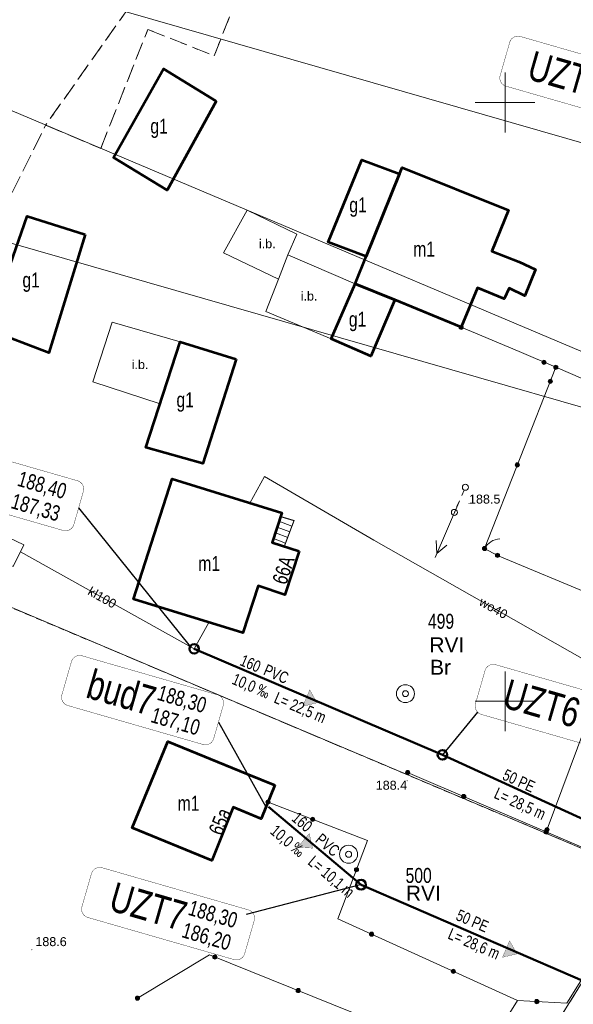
# Model space of a CAD drawing. Header units: metres. Extents: x 7482748 to 7484637, y 5684406 to 5687014.
# Tile 20 of 180: x 7482959 to 7483006, y 5684825 to 5684907. Entities that reach past the tile are written whole.
import ezdxf
from ezdxf.enums import TextEntityAlignment as Align
from ezdxf.lldxf.tags import DXFTag

# ---------------------------------------------------------------- set-up
doc = ezdxf.new("R2010")
doc.units = ezdxf.units.M
doc.header["$MEASUREMENT"] = 0
for name, pattern in [('1', [1.5, 1, -0.5]), ('l217_500', [2, 1.5, -0.5]), ('l218_500', [1, 0.5, -0.5])]:
    doc.linetypes.add(name, pattern=pattern)
for name, color, linetype, lineweight in [('.ks tłoczny', 104, 'Continuous', 50), ('_Dzialki', 7, 'Continuous', 0), ('_Dzialki_opis', 7, 'Continuous', 0), ('_Kontury', 7, 'Continuous', 0), ('_Kontury_opis', 7, 'Continuous', 0), ('_Podzial_sekcyjny_krzyze', 7, '1', 13), ('_Uzytki', 7, 'Continuous', 0), ('_Uzytki_opis', 7, 'Continuous', 0), ('BUIB12_03', 7, 'Continuous', 13), ('EGB_Adres', 7, 'Continuous', 0), ('EGB_Budynek', 7, 'Continuous', 0), ('EGB_Budynek_opis', 7, 'Continuous', 0), ('EGB_ObiektTrwaleZwiazanyZBudynk', 7, 'Continuous', 0), ('EGBE_L_3', 7, 'Continuous', 0), ('GES__SUSM05_01L', 7, 'Continuous', 13), ('GES__SUUS07_1_O', 7, 'Continuous', 13), ('GES__SUUS13_P', 7, 'Continuous', 13), ('KTOK02', 7, 'KTOK02_500', 13), ('KTOK04', 7, 'KTOK04L_500', 13), ('KTOK05_01', 7, 'Continuous', 13), ('RTPW01_P', 7, 'Continuous', 0), ('SUPE_L_3', 1, 'Continuous', 13)]:
    doc.layers.add(name, color=color, linetype=linetype, lineweight=lineweight)
for name, color, linetype, lineweight, true_color in [('.przyłącza', 32, 'Continuous', 50, 0xbd5e00), ('GES__SUPK_01_pL', 7, 'Continuous', 13, 0x803300), ('GES__SUPW_01_pL', 5, 'Continuous', 13, 0x0000ff)]:
    doc.layers.add(name, color=color, linetype=linetype, lineweight=lineweight, true_color=true_color)
doc.layers.add('_ramki_nieplotowane', color=7, linetype='Continuous', lineweight=0, plot=False)
doc.layers.add('BUIB12_01_T', color=7, linetype='Continuous', lineweight=13, transparency=0.25)
doc.layers.add('RTPW01_G', color=7, linetype='Continuous', lineweight=13, transparency=0.25)
doc.layers.add('GES__SUPK_01_pT', color=7, linetype='Continuous', lineweight=13, true_color=0x803300, transparency=0.25)
doc.layers.add('GES__SUPW_01_pT', color=5, linetype='Continuous', lineweight=13, true_color=0x0000ff, transparency=0.25)
doc.layers.add('IS_kanalizacja_sanitarna', color=7, linetype='SOLID', true_color=0x000000)
doc.layers.add('IS_Opisy_działek_Net', color=7, linetype='SOLID', true_color=0x000000)
doc.layers.add('IS_Węzeł_sieci_kanalizacyjnej_-_opisy', color=7, linetype='Continuous')
doc.styles.get("Standard").update_dxf_attribs({"font": 'simplex.shx', "width": 0.75})
doc.styles.add('STYL_ARIAL', font='simplex.shx', dxfattribs={"width": 0.75, "oblique": 0.1})
doc.styles.add('Style-Arial', font='arial.ttf')
doc.linetypes.add('KTOK02_500', pattern='A,0.5,[117,IS_LineDef.shx,S=0.01,R=0,X=0,Y=0],0.5', length=1)
doc.linetypes.add('KTOK04L_500', pattern='A,0,[119,IS_LineDef.shx,S=0.01,R=0,X=0,Y=0],1', length=1)
tags = doc.linetypes.add('SOLID', pattern=[10, 10, 0]).pattern_tags.tags
tags[6:7] = [DXFTag(74, 4), DXFTag(75, 0), DXFTag(340, '0'), DXFTag(46, 0.0), DXFTag(50, 0.0), DXFTag(44, 0.0), DXFTag(45, 0.0)]
tags[4:5] = [DXFTag(74, 4), DXFTag(75, 0), DXFTag(340, '0'), DXFTag(46, 0.0), DXFTag(50, 0.0), DXFTag(44, 0.0), DXFTag(45, 0.0)]

# ---------------------------------------------------------------- blocks, each defined once
blk = doc.blocks.new('RTPW01')
at = {"layer": 'RTPW01_P', "linetype": 'Continuous', "lineweight": 0}
h = blk.add_hatch(color=256, dxfattribs=at)
edge = h.paths.add_edge_path()
edge.add_arc((0, 0), 0.045, 0, 360)
blk = doc.blocks.new('SUUS13')
at = {"layer": 'GES__SUUS13_P', "linetype": 'Continuous', "lineweight": 13}
for radius in [0.75, 0.25]:
    blk.add_circle((0, 0), radius, dxfattribs=at)

msp = doc.modelspace()

# ---------------------------------------------------------------- hatches: boundary and pattern name
at = {"layer": 'IS_kanalizacja_sanitarna', "linetype": 'Continuous', "ltscale": 0.01}
for points in [[(7482984.30423, 5684849.8788), (7482983.67948, 5684850.96148), (7482983.08993, 5684849.58219)], [(7482983.92501, 5684837.74171), (7482983.64388, 5684838.95969), (7482982.67703, 5684837.81286)], [(7483000.99883, 5684828.91456), (7483000.37968, 5684830.00044), (7482999.78302, 5684828.62422)]]:
    msp.add_hatch(color=256, dxfattribs=at).paths.add_polyline_path(points)
at = {"layer": 'KTOK05_01', "linetype": 'Continuous', "lineweight": 13}
h = msp.add_hatch(color=256, dxfattribs=at)
edge = h.paths.add_edge_path()
edge.add_arc((7482996.34, 5684881.23), 0.175, 0, 360)
h = msp.add_hatch(color=256, dxfattribs=at)
edge = h.paths.add_edge_path()
edge.add_arc((7483003.24983, 5684878.3139), 0.175, 0, 360)
h = msp.add_hatch(color=256, dxfattribs=at)
edge = h.paths.add_edge_path()
edge.add_arc((7483004.24, 5684877.89), 0.175, 0, 360)
h = msp.add_hatch(color=256, dxfattribs=at)
edge = h.paths.add_edge_path()
edge.add_arc((7483004.24, 5684877.89), 0.175, 0, 360)
h = msp.add_hatch(color=256, dxfattribs=at)
edge = h.paths.add_edge_path()
edge.add_arc((7483004.24, 5684877.89), 0.175, 0, 360)
h = msp.add_hatch(color=256, dxfattribs=at)
edge = h.paths.add_edge_path()
edge.add_arc((7483003.77964, 5684876.71937), 0.175, 0, 360)
h = msp.add_hatch(color=256, dxfattribs=at)
edge = h.paths.add_edge_path()
edge.add_arc((7483001.03482, 5684869.73968), 0.175, 0, 360)
h = msp.add_hatch(color=256, dxfattribs=at)
edge = h.paths.add_edge_path()
edge.add_arc((7482998.29, 5684862.76), 0.175, 0, 360)
h = msp.add_hatch(color=256, dxfattribs=at)
edge = h.paths.add_edge_path()
edge.add_arc((7482999.37, 5684862.19), 0.175, 0, 360)
h = msp.add_hatch(color=256, dxfattribs=at)
edge = h.paths.add_edge_path()
edge.add_arc((7482991.86, 5684844.06), 0.175, 0, 360)
h = msp.add_hatch(color=256, dxfattribs=at)
edge = h.paths.add_edge_path()
edge.add_arc((7482996.54795, 5684842.04799), 0.175, 0, 360)
h = msp.add_hatch(color=256, dxfattribs=at)
edge = h.paths.add_edge_path()
edge.add_arc((7482980.2, 5684841.59), 0.175, 0, 360)
h = msp.add_hatch(color=256, dxfattribs=at)
edge = h.paths.add_edge_path()
edge.add_arc((7482983.92901, 5684840.14507), 0.175, 0, 360)
h = msp.add_hatch(color=256, dxfattribs=at)
edge = h.paths.add_edge_path()
edge.add_arc((7483003.50998, 5684839.27728), 0.175, 0, 360)
h = msp.add_hatch(color=256, dxfattribs=at)
edge = h.paths.add_edge_path()
edge.add_arc((7483003.44, 5684839.09), 0.175, 0, 360)
h = msp.add_hatch(color=256, dxfattribs=at)
edge = h.paths.add_edge_path()
edge.add_arc((7483003.44, 5684839.09), 0.175, 0, 360)
h = msp.add_hatch(color=256, dxfattribs=at)
edge = h.paths.add_edge_path()
edge.add_arc((7483003.44, 5684839.09), 0.175, 0, 360)
h = msp.add_hatch(color=256, dxfattribs=at)
edge = h.paths.add_edge_path()
edge.add_arc((7482987.59146, 5684835.95143), 0.175, 0, 360)
h = msp.add_hatch(color=256, dxfattribs=at)
edge = h.paths.add_edge_path()
edge.add_arc((7482988.85419, 5684830.55679), 0.175, 0, 360)
h = msp.add_hatch(color=256, dxfattribs=at)
edge = h.paths.add_edge_path()
edge.add_arc((7482975.75786, 5684828.6538), 0.175, 0, 360)
h = msp.add_hatch(color=256, dxfattribs=at)
edge = h.paths.add_edge_path()
edge.add_arc((7482995.68241, 5684827.4543), 0.175, 0, 360)
h = msp.add_hatch(color=256, dxfattribs=at)
edge = h.paths.add_edge_path()
edge.add_arc((7482982.71565, 5684825.85394), 0.175, 0, 360)
h = msp.add_hatch(color=256, dxfattribs=at)
edge = h.paths.add_edge_path()
edge.add_arc((7482969.29, 5684825.22), 0.175, 0, 360)
h = msp.add_hatch(color=256, dxfattribs=at)
edge = h.paths.add_edge_path()
edge.add_arc((7483002.6528, 5684824.92997), 0.175, 0, 360)

# ---------------------------------------------------------------- linework, layer by layer
at = {"layer": '.ks tłoczny', "linetype": 'Continuous'}
for points in [[(7483012.22717, 5684837.54633), (7482994.77031, 5684845.5307)], [(7482987.96978, 5684834.69076), (7483005.47309, 5684827.11556)]]:
    msp.add_lwpolyline(points, dxfattribs=at)
at = {"layer": '.ks tłoczny', "color": 111, "linetype": 'Continuous', "true_color": 0x70ffb8}
msp.add_lwpolyline([(7483014.24865, 5684823.31761), (7483005.47309, 5684827.11556)], dxfattribs=at)
at = {"layer": '.ks tłoczny', "linetype": 'Continuous'}
for centre in [(7482994.77031, 5684845.5307), (7482987.96978, 5684834.69076)]:
    msp.add_circle(centre, 0.4, dxfattribs=at)
at = {"layer": '.przyłącza', "linetype": 'Continuous'}
for points in [[(7482994.77031, 5684845.5307), (7482974.03, 5684854.38), (7482974.03, 5684854.38)], [(7482987.96978, 5684834.69076), (7482980.24245, 5684841.19691)]]:
    msp.add_lwpolyline(points, dxfattribs=at)
msp.add_circle((7482974.03, 5684854.38), 0.4, dxfattribs=at)
at = {"layer": '_Dzialki', "color": 96, "linetype": 'Continuous', "true_color": 0x008000, "flags": 128}
for points in [[(7483030.25, 5684869.14), (7482954.84, 5684900.97)], [(7483011.97, 5684835.37), (7482942.57, 5684864.67)], [(7483001.22, 5684818.18), (7483011.97, 5684835.37)]]:
    msp.add_lwpolyline(points, dxfattribs=at)
at = {"layer": '_Kontury', "color": 96, "linetype": 'l217_500', "true_color": 0x008000, "flags": 128}
for points in [[(7482974.43, 5684916.2), (7482961.62, 5684898.11)], [(7482975.7, 5684903.9), (7482979.73, 5684914.08)], [(7482966.22, 5684896.16), (7482970.16, 5684906.1)], [(7482970.16, 5684906.1), (7482975.7, 5684903.9)], [(7482944.58, 5684863.82), (7482961.62, 5684898.11)], [(7482961.62, 5684898.11), (7482966.22, 5684896.16)], [(7482951.8, 5684860.77), (7483011.97, 5684835.37)], [(7483001.22, 5684818.18), (7483011.97, 5684835.37)]]:
    msp.add_lwpolyline(points, dxfattribs=at)
at = {"layer": '_Podzial_sekcyjny_krzyze', "linetype": 'Continuous'}
for p, q in [((7483000, 5684897.5), (7483000, 5684902.5)), ((7482997.5, 5684900), (7483002.5, 5684900)), ((7483000, 5684847.5), (7483000, 5684852.5)), ((7482997.5, 5684850), (7483002.5, 5684850))]:
    msp.add_line(p, q, dxfattribs=at)
at = {"layer": '_ramki_nieplotowane', "color": 3, "linetype": 'Continuous', "lineweight": 0, "flags": 128}
for points in [[(7482859.59, 5684916.76), (7483145.04, 5684834.73), (7483261.18, 5685238.87), (7482975.72, 5685320.9), (7482859.59, 5684916.76)], [(7482815.36, 5684514.04), (7483100.82, 5684432.01), (7483216.95, 5684836.15), (7482931.5, 5684918.18), (7482815.36, 5684514.04)]]:
    msp.add_lwpolyline(points, close=True, dxfattribs=at)
at = {"layer": '_Uzytki', "color": 96, "linetype": 'l218_500', "true_color": 0x008000, "flags": 128}
for points in [[(7482974.43, 5684916.2), (7482961.62, 5684898.11)], [(7482975.7, 5684903.9), (7482979.73, 5684914.08)], [(7482966.22, 5684896.16), (7482970.16, 5684906.1)], [(7482970.16, 5684906.1), (7482975.7, 5684903.9)], [(7482944.58, 5684863.82), (7482961.62, 5684898.11)], [(7482961.62, 5684898.11), (7482966.22, 5684896.16)], [(7483011.97, 5684835.37), (7482951.8, 5684860.77)], [(7483001.22, 5684818.18), (7483011.97, 5684835.37)]]:
    msp.add_lwpolyline(points, dxfattribs=at)
at = {"layer": 'BUIB12_03', "linetype": 'Continuous', "lineweight": 13, "flags": 128}
for points in [[(7482978.46, 5684891.02), (7482976.48, 5684887.44), (7482981.06, 5684885.24), (7482981.84, 5684887.29), (7482982.61, 5684889.01), (7482978.46, 5684891.02)], [(7482987.49, 5684884.87), (7482981.84, 5684887.29), (7482981.06, 5684885.24), (7482980.01, 5684882.54), (7482985.46, 5684880.26), (7482987.49, 5684884.87)], [(7482967.19, 5684881.67), (7482965.57, 5684876.68), (7482971.18, 5684874.85), (7482972.86, 5684880.01), (7482967.19, 5684881.67)]]:
    msp.add_lwpolyline(points, close=True, dxfattribs=at)
at = {"layer": 'EGB_Budynek', "color": 7, "linetype": 'Continuous', "lineweight": 53, "flags": 128}
for points in [[(7482975.88, 5684900.1), (7482971.76, 5684892.69), (7482967.29, 5684895.42), (7482971.47, 5684902.82), (7482975.88, 5684900.1)], [(7482991.18, 5684894.04), (7482988.41, 5684887.13), (7482985.23, 5684888.33), (7482988.04, 5684895.21), (7482991.18, 5684894.04)], [(7483001.17, 5684886.69), (7483002.54, 5684886.06), (7483001.64, 5684883.86), (7483000.35, 5684884.5), (7482999.93, 5684883.62), (7482997.7, 5684884.53), (7482996.34, 5684881.23), (7482990.8, 5684883.51), (7482987.49, 5684884.87), (7482988.41, 5684887.13), (7482991.18, 5684894.04), (7482991.4, 5684894.58), (7483000.29, 5684891.01), (7482998.91, 5684887.6), (7483001.17, 5684886.69)], [(7482964.92, 5684888.97), (7482961.9, 5684879.1), (7482956.75, 5684881.05), (7482960.08, 5684890.52), (7482964.92, 5684888.97)], [(7482987.49, 5684884.87), (7482990.8, 5684883.51), (7482988.79, 5684878.82), (7482985.46, 5684880.26), (7482987.49, 5684884.87)], [(7482977.53, 5684878.56), (7482974.75, 5684869.85), (7482969.99, 5684871.2), (7482972.86, 5684880.01), (7482977.53, 5684878.56)], [(7482982.8, 5684862.54), (7482981.61, 5684858.9), (7482979.37, 5684859.63), (7482978.1, 5684855.71), (7482968.95, 5684858.53), (7482972.2, 5684868.57), (7482981.34, 5684865.73), (7482980.55, 5684863.27), (7482982.8, 5684862.54)], [(7482980.77, 5684842.99), (7482979.63, 5684840.2), (7482977.3, 5684841.15), (7482975.5, 5684836.71), (7482968.85, 5684839.45), (7482971.84, 5684846.65), (7482978.44, 5684843.94), (7482980.77, 5684842.99)]]:
    msp.add_lwpolyline(points, dxfattribs=at)
at = {"layer": 'EGB_ObiektTrwaleZwiazanyZBudynk', "color": 7, "linetype": 'Continuous', "const_width": 0.09, "flags": 128}
msp.add_lwpolyline([(7482982.37, 5684865.09), (7482981.24, 5684865.43), (7482980.55, 5684863.27), (7482981.56, 5684862.94), (7482982.37, 5684865.09)], dxfattribs=at)
at = {"layer": 'EGBE_L_3', "linetype": 'Continuous', "lineweight": 0}
for p, q in [((7482980.55, 5684863.27), (7482981.24, 5684865.43)), ((7482981.24, 5684865.43), (7482982.37, 5684865.09)), ((7482982.37, 5684865.09), (7482981.56, 5684862.94)), ((7482980.55, 5684863.27), (7482981.56, 5684862.94))]:
    msp.add_line(p, q, dxfattribs=at)
at = {"layer": 'EGBE_L_3', "linetype": 'Continuous'}
for p, q in [((7482982.19, 5684864.62), (7482981.11, 5684865.03)), ((7482982.02, 5684864.15), (7482980.96, 5684864.55)), ((7482981.66, 5684863.22), (7482980.66, 5684863.6)), ((7482981.84, 5684863.69), (7482980.81, 5684864.08))]:
    msp.add_line(p, q, dxfattribs=at)
msp.add_point((7482982.37, 5684865.09), dxfattribs=at)
at = {"layer": 'GES__SUPK_01_pL', "linetype": 'Continuous', "lineweight": 13, "flags": 128}
msp.add_lwpolyline([(7482959.51, 5684862.49), (7482974.03, 5684854.38), (7482975.26, 5684856.58)], dxfattribs=at)
at = {"layer": 'GES__SUPW_01_pL', "linetype": 'Continuous', "lineweight": 13, "flags": 128}
msp.add_lwpolyline([(7483020.28, 5684846.97), (7483007.66, 5684852.89), (7482989.04, 5684863.45), (7482979.9, 5684868.77), (7482978.69, 5684866.55)], dxfattribs=at)
at = {"layer": 'GES__SUSM05_01L', "linetype": 'Continuous', "lineweight": 13}
for p, q in [((7482996.59, 5684867.64), (7482996.39, 5684867.18)), ((7482996.19, 5684866.73), (7482995.98, 5684866.27)), ((7482995.78, 5684865.81), (7482995.77, 5684865.78))]:
    msp.add_line(p, q, dxfattribs=at)
for centre in [(7482996.69, 5684867.87), (7482995.77, 5684865.78)]:
    msp.add_circle(centre, 0.25, dxfattribs=at)
at = {"layer": 'GES__SUUS07_1_O', "linetype": 'Continuous', "lineweight": 13, "flags": 128}
msp.add_lwpolyline([(7482957.98, 5684863.94), (7482959.79, 5684863.06), (7482958.92, 5684861.26), (7482957.12, 5684862.14), (7482957.98, 5684863.94)], close=True, dxfattribs=at)
at = {"layer": 'IS_kanalizacja_sanitarna', "linetype": 'Continuous', "ltscale": 0.01, "const_width": 0.02}
for points in [[(7482984.30423, 5684849.8788), (7482983.67948, 5684850.96148), (7482983.08993, 5684849.58219), (7482984.30423, 5684849.8788)], [(7482983.92501, 5684837.74171), (7482983.64388, 5684838.95969), (7482982.67703, 5684837.81286), (7482983.92501, 5684837.74171)], [(7483000.99883, 5684828.91456), (7483000.37968, 5684830.00044), (7482999.78302, 5684828.62422), (7483000.99883, 5684828.91456)]]:
    msp.add_lwpolyline(points, dxfattribs=at)
at = {"layer": 'IS_Węzeł_sieci_kanalizacyjnej_-_opisy', "color": 18, "linetype": 'SOLID', "ltscale": 0.01, "true_color": 0x000000, "const_width": 0.03}
for points in [[(7483000.08502, 5684901.363), (7483012.2989, 5684897.84654, 0.414214), (7483013.18999, 5684898.33924), (7483013.9868, 5684901.10682, 0.414214), (7483013.4941, 5684901.99792), (7483001.28023, 5684905.51437, 0.414214), (7483000.38913, 5684905.02167), (7482999.59233, 5684902.25409, 0.414214), (7483000.08502, 5684901.363)], [(7482952.86963, 5684867.20746), (7482963.08469, 5684864.26647, 0.414214), (7482963.97579, 5684864.75917), (7482964.77259, 5684867.52675, 0.414214), (7482964.2799, 5684868.41785), (7482954.06483, 5684871.35883, 0.414214), (7482953.17374, 5684870.86613), (7482952.37693, 5684868.09855, 0.414214), (7482952.86963, 5684867.20746)], [(7482963.46829, 5684849.65091), (7482974.76924, 5684846.39729, 0.414214), (7482975.66034, 5684846.88998), (7482976.45714, 5684849.65756, 0.414214), (7482975.96445, 5684850.54866), (7482964.6635, 5684853.80228, 0.414214), (7482963.7724, 5684853.30958), (7482962.97559, 5684850.542, 0.414214), (7482963.46829, 5684849.65091)], [(7482998.02359, 5684848.90772), (7483010.23746, 5684845.39127, 0.414214), (7483011.12856, 5684845.88396), (7483011.92537, 5684848.65154, 0.414214), (7483011.43267, 5684849.54264), (7482999.2188, 5684853.05909, 0.414214), (7482998.3277, 5684852.5664), (7482997.5309, 5684849.79882, 0.414214), (7482998.02359, 5684848.90772)], [(7482965.14367, 5684831.95427), (7482977.35754, 5684828.43781, 0.414214), (7482978.24864, 5684828.93051), (7482979.04544, 5684831.69809, 0.414214), (7482978.55275, 5684832.58919), (7482966.33888, 5684836.10564, 0.414214), (7482965.44778, 5684835.61294), (7482964.65098, 5684832.84536, 0.414214), (7482965.14367, 5684831.95427)]]:
    msp.add_lwpolyline(points, format="xyb", dxfattribs=at)
at = {"layer": 'IS_Węzeł_sieci_kanalizacyjnej_-_opisy', "color": 18, "linetype": 'SOLID', "ltscale": 0.01, "true_color": 0x000000}
for points in [[(7482964.37419, 5684866.14296), (7482973.68078, 5684854.57505)], [(7482997.71015, 5684849.09405), (7482994.77031, 5684845.5307)], [(7482976.05874, 5684848.27377), (7482980.02932, 5684841.17728)], [(7482978.3905, 5684832.21668), (7482987.93114, 5684834.70748)]]:
    msp.add_lwpolyline(points, dxfattribs=at)
at = {"layer": 'KTOK02', "linetype": 'Continuous', "lineweight": 13}
msp.add_line((7482997.76, 5684819.8), (7483001.04, 5684825.02), dxfattribs=at)
at = {"layer": 'KTOK04', "linetype": 'Continuous', "lineweight": 13}
msp.add_line((7482998.29, 5684862.76), (7482999.37, 5684862.19), dxfattribs=at)
msp.add_arc((7482999.62, 5684862.06), 1.5, 92.18, 152.18, dxfattribs=at)
at = {"layer": 'KTOK05_01', "linetype": 'Continuous', "lineweight": 13}
for p, q in [((7482998.29, 5684862.76), (7483004.24, 5684877.89)), ((7483004.24, 5684877.89), (7483013.17, 5684874.09)), ((7482999.37, 5684862.19), (7483018.44, 5684854.19)), ((7483003.44, 5684839.09), (7482991.86, 5684844.06))]:
    msp.add_line(p, q, dxfattribs=at)
at = {"layer": 'KTOK05_01', "linetype": 'Continuous', "lineweight": 13, "flags": 128}
for points in [[(7482996.34, 5684881.23), (7483001.18, 5684879.2), (7483004.24, 5684877.89)], [(7483016.47, 5684849.39), (7483015.63, 5684848.39), (7483008.07, 5684851.48), (7483003.44, 5684839.09)], [(7483016.47, 5684849.39), (7483019.19, 5684847.88), (7483012.12, 5684835.29), (7483011.26, 5684835.73), (7483003.44, 5684839.09)], [(7483011.78, 5684835.38), (7483005.16, 5684824.79), (7483001.04, 5684825.02), (7482986.03, 5684831.84), (7482988.51, 5684838.37), (7482980.2, 5684841.59)], [(7482969.29, 5684825.22), (7482975.32, 5684828.83), (7482997.76, 5684819.8), (7483000.12, 5684817.08), (7482983.78, 5684797.66), (7482981.75, 5684795.81), (7482944.4, 5684811.97)]]:
    msp.add_lwpolyline(points, dxfattribs=at)
at = {"layer": 'KTOK05_01', "linetype": 'Continuous', "lineweight": 13}
for centre in [(7482996.34, 5684881.23), (7483003.25, 5684878.31), (7483004.24, 5684877.89), (7483004.24, 5684877.89), (7483004.24, 5684877.89), (7483003.78, 5684876.72), (7483001.03, 5684869.74), (7482998.29, 5684862.76), (7482999.37, 5684862.19), (7482991.86, 5684844.06), (7482996.55, 5684842.05), (7482980.2, 5684841.59), (7482983.93, 5684840.15), (7483003.51, 5684839.28), (7483003.44, 5684839.09), (7483003.44, 5684839.09), (7483003.44, 5684839.09), (7482987.59, 5684835.95), (7482988.85, 5684830.56), (7482975.76, 5684828.65), (7482995.68, 5684827.45), (7482982.72, 5684825.85), (7482969.29, 5684825.22), (7483002.65, 5684824.93)]:
    msp.add_circle(centre, 0.175, dxfattribs=at)
at = {"layer": 'SUPE_L_3', "linetype": 'Continuous'}
for p, q in [((7482994.16, 5684862), (7482996.13, 5684866.6)), ((7482994.3, 5684862.33), (7482994.24, 5684863.44)), ((7482994.3, 5684862.33), (7482995.15, 5684863.05))]:
    msp.add_line(p, q, dxfattribs=at)

# ---------------------------------------------------------------- block references
at = {"layer": 'GES__SUUS13_P', "linetype": 'Continuous', "lineweight": 13}
for p in [(7482991.68, 5684850.64), (7482986.93, 5684837.23)]:
    msp.add_blockref('SUUS13', p, dxfattribs=at)
at = {"layer": 'RTPW01_P', "linetype": 'Continuous', "lineweight": 0}
for p in [(7482996.99, 5684866.51), (7482991.82, 5684843.37), (7482960.46, 5684829.26)]:
    msp.add_blockref('RTPW01', p, dxfattribs=at)

# ---------------------------------------------------------------- texts
at = {"layer": '_Dzialki_opis', "color": 96, "true_color": 0x008000, "char_height": 1.25, "attachment_point": 7, "line_spacing_factor": 0.6, "style": 'STYL_ARIAL'}
for s, insert in [('\\fArial|b0|i0|c238238|p39;499', (7482993.56, 5684856.04)), ('\\fArial|b0|i0|c238238|p39;500', (7482991.69, 5684834.82))]:
    msp.add_mtext(s, dxfattribs=dict(at, insert=insert))
at = {"layer": '_Kontury_opis', "color": 96, "linetype": 'Continuous', "lineweight": 13, "true_color": 0x008000, "style": 'Style-Arial'}
for p in [(7482993.68, 5684854.1), (7482991.72, 5684833.36)]:
    msp.add_text('RVI', height=1.25, dxfattribs=at).set_placement(p)
at = {"layer": '_Uzytki_opis', "color": 96, "linetype": 'Continuous', "lineweight": 13, "true_color": 0x008000, "style": 'Style-Arial'}
msp.add_text('Br', height=1.25, dxfattribs=at).set_placement((7482993.74, 5684852.22))
at = {"layer": 'BUIB12_01_T', "linetype": 'Continuous', "lineweight": 13, "style": 'Style-Arial'}
for p in [(7482979.44, 5684888.21), (7482982.93, 5684883.84), (7482968.81, 5684878.12)]:
    msp.add_text('i.b.', height=0.75, dxfattribs=at).set_placement(p, align=Align.MIDDLE_LEFT)
at = {"layer": 'EGB_Adres', "char_height": 1.25, "attachment_point": 8, "line_spacing_factor": 0.6, "style": 'STYL_ARIAL'}
for s, insert, rotation in [('\\fArial|b0|i0|c238238|p39;66A', (7482982.09, 5684860.76), 71.9276779), ('\\fArial|b0|i0|c238238|p39;65a', (7482976.78, 5684839.72), 67.7749695)]:
    msp.add_mtext(s, dxfattribs=dict(at, insert=insert, rotation=rotation))
at = {"layer": 'EGB_Budynek_opis', "color": 7, "char_height": 1.25, "attachment_point": 7, "line_spacing_factor": 0.6, "style": 'STYL_ARIAL'}
for s, insert in [('\\fArial|b0|i0|c238238|p39;g1', (7482970.37, 5684897.03)), ('\\fArial|b0|i0|c238238|p39;g1', (7482986.99, 5684890.45)), ('\\fArial|b0|i0|c238238|p39;m1', (7482992.33, 5684887.14)), ('\\fArial|b0|i0|c238238|p39;g1', (7482959.68, 5684884.18)), ('\\fArial|b0|i0|c238238|p39;g1', (7482986.95, 5684880.9)), ('\\fArial|b0|i0|c238238|p39;g1', (7482972.55, 5684874.18)), ('\\fArial|b0|i0|c238238|p39;m1', (7482974.37, 5684860.88)), ('\\fArial|b0|i0|c238238|p39;m1', (7482972.65, 5684840.86))]:
    msp.add_mtext(s, dxfattribs=dict(at, insert=insert))
at = {"layer": 'GES__SUPK_01_pT', "linetype": 'Continuous', "lineweight": 13, "style": 'Style-Arial'}
msp.add_text('kl100', height=0.75, rotation=330.81, dxfattribs=at).set_placement((7482965.07, 5684858.95))
at = {"layer": 'GES__SUPW_01_pT', "linetype": 'Continuous', "lineweight": 13, "style": 'Style-Arial'}
msp.add_text('wo40', height=0.75, rotation=330.44, dxfattribs=at).set_placement((7482997.76, 5684858.08))
at = {"layer": 'IS_Opisy_działek_Net', "linetype": 'Continuous', "ltscale": 0.01, "char_height": 0.9648}
for s, insert, attachment_point, rotation in [('\\fArial|b0|i0;160', (7482977.76612, 5684853.03684), 7, 336.8385491), ('{\\fArial|b0|i0|c238|p34;PVC}', (7482979.73277, 5684852.23962), 7, 336.8385491), ('\\fArial|b0|i0;10,0 ‰', (7482977.48293, 5684852.37487), 1, 336.8385491), ('\\fArial|b0|i0;L= 22,5 m', (7482980.99954, 5684850.80981), 1, 336.8385491), ('{\\fArial|b0|i0|c238|p34;50 PE}', (7482999.70216, 5684843.4962), 7, 335.3385491), ('\\fArial|b0|i0;L= 28,5 m', (7482999.40173, 5684842.84187), 1, 335.3385491), ('\\fArial|b0|i0;160', (7482982.08633, 5684840.09449), 7, 319.8385491), ('\\fArial|b0|i0;10,0 ‰', (7482980.92579, 5684839.76563), 1, 319.8385491), ('{\\fArial|b0|i0|c238|p34;PVC}', (7482984.06691, 5684838.30419), 7, 319.8385491), ('\\fArial|b0|i0;L= 10,1 m', (7482984.07403, 5684837.19062), 1, 319.8385491), ('{\\fArial|b0|i0|c238|p34;50 PE}', (7482995.81478, 5684831.76498), 7, 336.5385491), ('\\fArial|b0|i0;L= 28,6 m', (7482995.52812, 5684831.1045), 1, 336.5385491)]:
    msp.add_mtext(s, dxfattribs=dict(at, insert=insert, attachment_point=attachment_point, rotation=rotation))
at = {"layer": 'IS_Węzeł_sieci_kanalizacyjnej_-_opisy', "color": 18, "linetype": 'SOLID', "ltscale": 0.01, "true_color": 0x000000, "rotation": 343.9385491}
for s, insert, char_height, attachment_point in [('\\fArial|b0|i0;UZT5', (7483007.87469, 5684900.19048), 2.448, 9), ('\\fArial|b0|i0;188,40', (7482959.10386, 5684867.78894), 1.2888, 7), ('\\fArial|b0|i0;187,33', (7482958.99031, 5684867.39456), 1.2888, 1), ('\\fArial|b0|i0;bud7', (7482970.34504, 5684848.74122), 2.448, 9), ('\\fArial|b0|i0;UZT6', (7483005.81326, 5684847.7352), 2.448, 9), ('\\fArial|b0|i0;188,30', (7482970.78841, 5684849.91976), 1.2888, 7), ('\\fArial|b0|i0;187,10', (7482970.67486, 5684849.52538), 1.2888, 1), ('\\fArial|b0|i0;UZT7', (7482972.93334, 5684830.78175), 2.448, 9), ('\\fArial|b0|i0;188,30', (7482973.37671, 5684831.96028), 1.2888, 7), ('\\fArial|b0|i0;186,20', (7482973.26316, 5684831.5659), 1.2888, 1)]:
    msp.add_mtext(s, dxfattribs=dict(at, insert=insert, char_height=char_height, attachment_point=attachment_point))
at = {"layer": 'RTPW01_G', "linetype": 'Continuous', "lineweight": 13, "style": 'Style-Arial'}
for s, p in [('188.5', (7482996.99, 5684866.51)), ('188.6', (7482960.76, 5684829.56))]:
    msp.add_text(s, height=0.75, dxfattribs=at).set_placement(p)
msp.add_text('188.4', height=0.75, dxfattribs=at).set_placement((7482991.82, 5684843.37), align=Align.TOP_RIGHT)

doc.saveas('drawing.dxf')
